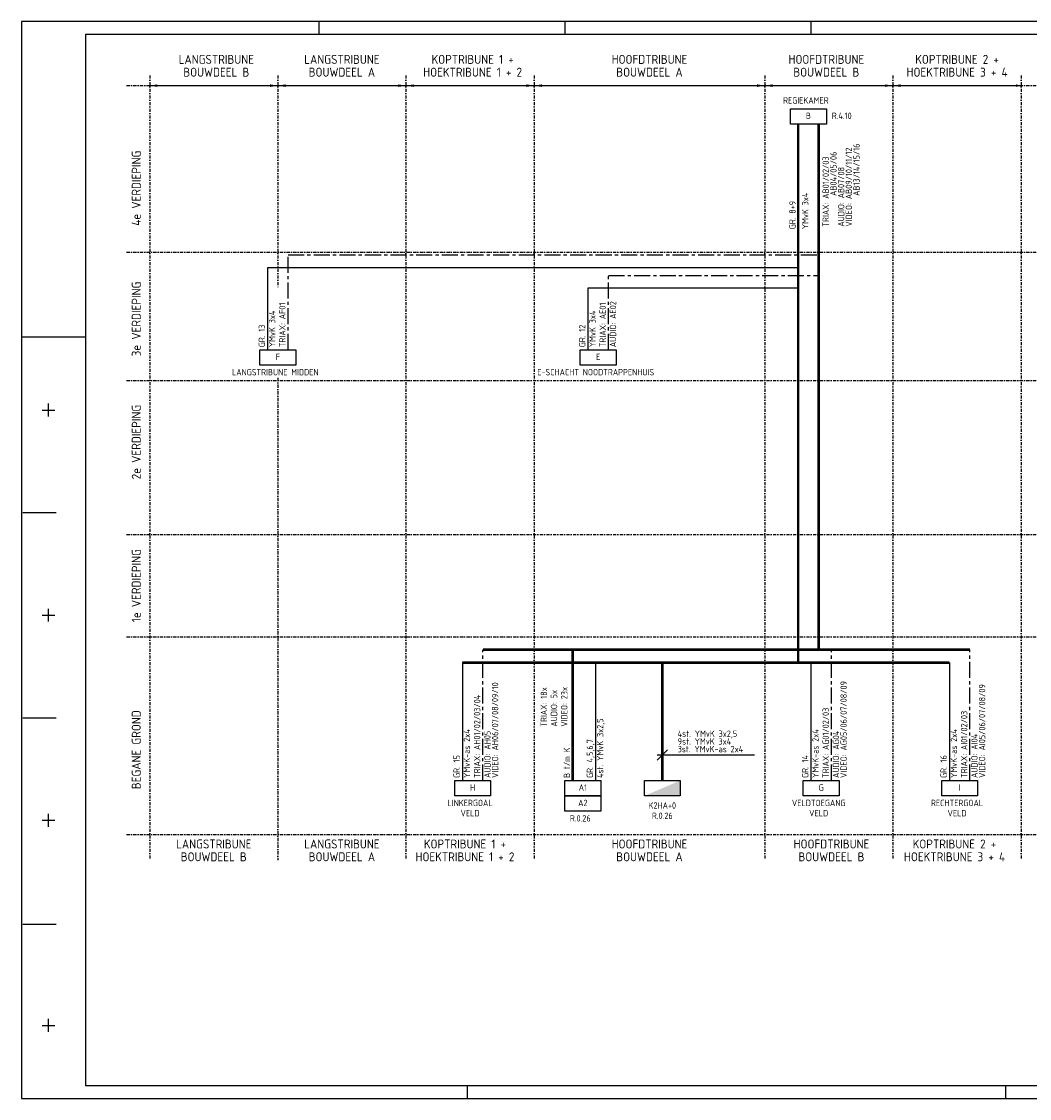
# Model space of a CAD drawing. Extents: x 0 to 594, y 0 to 420.
# Tile 1 of 6: x 0 to 393, y 0 to 420. Entities that reach past the tile are written whole.
import ezdxf
from ezdxf.enums import TextEntityAlignment as Align

# ---------------------------------------------------------------- set-up
doc = ezdxf.new("R2010")
doc.units = 0
doc.header["$LTSCALE"] = 5
doc.header["$MEASUREMENT"] = 0
doc.header["$PDMODE"] = 1
doc.linetypes.add('CENTER', pattern=[2, 1.25, -0.25, 0.25, -0.25])
doc.linetypes.add('DASHDOT2', pattern=[0.5, 0.25, -0.125, 0, -0.125])
doc.layers.get('0').update_dxf_attribs({"linetype": 'CONTINUOUS'})
for name, color, linetype in [('19', 7, 'CONTINUOUS'), ('E--L$2A-_KADER', 7, 'CONTINUOUS'), ('E--L6412_OPROEP24V', 3, 'CONTINUOUS')]:
    doc.layers.add(name, color=color, linetype=linetype)
doc.styles.add('ISO', font='isocp.shx')

# ---------------------------------------------------------------- blocks, each defined once
blk = doc.blocks.new('A2')
at = {"layer": 'E--L$2A-_KADER', "color": 2}
for p, q in [((594, 420), (0, 420)), ((0, 420), (0, 0)), ((116, 420), (116, 415)), ((212, 420), (212, 415)), ((308, 420), (308, 415)), ((0, 297), (25, 297)), ((10.5, 266), (10.5, 271)), ((8, 268.5), (13, 268.5)), ((0.5, 228.5), (13.5, 228.5)), ((10.5, 186), (10.5, 191)), ((8, 188.5), (13, 188.5)), ((0.5, 148.5), (13.5, 148.5)), ((10.5, 106), (10.5, 111)), ((8, 108.5), (13, 108.5)), ((0.5, 68), (13.5, 68)), ((10.5, 26), (10.5, 31)), ((8, 28.5), (13, 28.5)), ((174, 0), (174, 5)), ((384, 0), (384, 5)), ((0, 0), (594, 0))]:
    blk.add_line(p, q, dxfattribs=at)
at = {"layer": 'E--L$2A-_KADER', "color": 4}
for p, q in [((589, 415), (25, 415)), ((25, 415), (25, 5)), ((25, 5), (589, 5))]:
    blk.add_line(p, q, dxfattribs=at)
blk = doc.blocks.new('BA16A440')
at = {"layer": 'E--L6412_OPROEP24V'}
blk.add_lwpolyline([(-3.5, 1.5), (3.5, 1.5), (3.5, -1.5), (-3.5, -1.5), (-3.5, 1.5)], dxfattribs=at)

msp = doc.modelspace()

# ---------------------------------------------------------------- linework, layer by layer
at = {"color": 1, "linetype": 'DASHDOT2'}
for p, q in [((50, 399), (50, 93)), ((100, 399), (100, 316)), ((150, 399), (150, 93)), ((200, 399), (200, 93)), ((290, 399), (290, 93)), ((340, 399), (340, 93)), ((390, 399), (390, 93)), ((41, 395), (397, 395)), ((41, 330), (397, 330)), ((41, 280), (397, 280)), ((100, 281), (100, 93)), ((41, 220), (397, 220)), ((41, 180), (397, 180)), ((41, 103), (397, 103))]:
    msp.add_line(p, q, dxfattribs=at)
at = {"linetype": 'CONTINUOUS'}
msp.add_line((50, 395), (390, 395), dxfattribs=at)
for points in [[(50, 395, 0, 1, 0), (53, 395, 1, 1, 0)], [(100, 395, 0, 1, 0), (97, 395, 1, 1, 0)], [(100, 395, 0, 1, 0), (103, 395, 1, 1, 0)], [(150, 395, 0, 1, 0), (147, 395, 1, 1, 0)], [(150, 395, 0, 1, 0), (153, 395, 1, 1, 0)], [(200, 395, 0, 1, 0), (197, 395, 1, 1, 0)], [(200, 395, 0, 1, 0), (203, 395, 1, 1, 0)], [(290, 395, 0, 1, 0), (287, 395, 1, 1, 0)], [(290, 395, 0, 1, 0), (293, 395, 1, 1, 0)], [(340, 395, 0, 1, 0), (337, 395, 1, 1, 0)], [(340, 395, 0, 1, 0), (343, 395, 1, 1, 0)], [(390, 395, 0, 1, 0), (388, 395, 1, 1, 0)]]:
    msp.add_lwpolyline(points, format="xyseb")
msp.add_point((55, 125))
at = {"layer": 'E--L6412_OPROEP24V', "color": 3, "linetype": 'CENTER'}
for p, q in [((104, 329), (311, 329)), ((104, 292), (104, 329)), ((229, 292), (229, 321)), ((229, 321), (311, 321)), ((180, 124), (180, 175)), ((316, 124), (316, 175)), ((370, 124), (370, 175))]:
    msp.add_line(p, q, dxfattribs=at)
at = {"layer": 'E--L6412_OPROEP24V', "color": 3}
for p, q in [((96, 324), (96, 292)), ((303, 324), (96, 324)), ((221, 316), (221, 292)), ((303, 316), (221, 316)), ((172, 170), (172, 124)), ((224, 170), (224, 124)), ((308, 170), (308, 124)), ((362, 170), (362, 124))]:
    msp.add_line(p, q, dxfattribs=at)
at = {"layer": 'E--L6412_OPROEP24V', "color": 1}
for p, q in [((248, 132), (252, 136)), ((248, 134), (286, 134))]:
    msp.add_line(p, q, dxfattribs=at)
at = {"layer": 'E--L6412_OPROEP24V', "color": 3, "const_width": 1}
for points in [[(303, 170), (303, 380)], [(172, 170), (362, 170)], [(250, 124), (250, 170)]]:
    msp.add_lwpolyline(points, dxfattribs=at)
at = {"layer": 'E--L6412_OPROEP24V', "color": 3, "linetype": 'CENTER', "const_width": 1}
for points in [[(311, 380), (311, 175)], [(180, 175), (370, 175)], [(215, 124), (215, 175)]]:
    msp.add_lwpolyline(points, dxfattribs=at)
at = {"layer": 'E--L6412_OPROEP24V', "color": 3}
msp.add_solid([(243, 118), (257, 118), (257, 124)], dxfattribs=at)

# ---------------------------------------------------------------- block references
at = {"layer": '19', "color": 2}
msp.add_blockref('A2', (0, 0), dxfattribs=at)
at = {"layer": 'E--L6412_OPROEP24V', "color": 2, "xscale": 2, "yscale": 2, "zscale": 2}
for p in [(307, 383), (100, 289), (225, 289), (176, 121), (219, 121), (250, 121), (312, 121), (366, 121), (219, 115)]:
    msp.add_blockref('BA16A440', p, dxfattribs=at)

# ---------------------------------------------------------------- texts
at = {"color": 4, "style": 'ISO'}
for s, p in [('LANGSTRIBUNE', (76, 405.25)), ('LANGSTRIBUNE', (125, 405.25)), ('KOPTRIBUNE 1 +', (176, 405.25)), ('HOOFDTRIBUNE', (245, 405.25)), ('HOOFDTRIBUNE', (314, 405.25)), ('KOPTRIBUNE 2 +', (365, 405.25)), ('BOUWDEEL B', (76, 400.25)), ('BOUWDEEL A', (125, 400.25)), ('HOEKTRIBUNE 1 + 2', (176, 400.25)), ('BOUWDEEL A', (245, 400.25)), ('BOUWDEEL B', (314, 400.25)), ('HOEKTRIBUNE 3 + 4', (365, 400.25)), ('LANGSTRIBUNE', (75, 99.25)), ('LANGSTRIBUNE', (125, 99.25)), ('KOPTRIBUNE 1 +', (173, 99.25)), ('HOOFDTRIBUNE', (245, 99.25)), ('HOOFDTRIBUNE', (316, 99.25)), ('KOPTRIBUNE 2 +', (364, 99.25)), ('BOUWDEEL B', (75, 94.25)), ('BOUWDEEL A', (125, 94.25)), ('HOEKTRIBUNE 1 + 2', (173, 94.25)), ('BOUWDEEL A', (245, 94.25)), ('BOUWDEEL B', (316, 94.25)), ('HOEKTRIBUNE 3 + 4', (364, 94.25))]:
    msp.add_text(s, height=3.5, dxfattribs=at).set_placement(p, align=Align.MIDDLE)
for s, p in [('4e VERDIEPING', (44.75, 355)), ('3e VERDIEPING', (44.75, 304)), ('2e VERDIEPING', (44.75, 256)), ('1e VERDIEPING', (44.75, 200)), ('BEGANE GROND', (44.75, 136))]:
    msp.add_text(s, height=3.5, rotation=90, dxfattribs=at).set_placement(p, align=Align.MIDDLE)
at = {"layer": 'E--L6412_OPROEP24V', "color": 2, "style": 'ISO'}
for s, p in [('REGIEKAMER', (306, 388)), ('B', (307, 382)), ('R.4.10', (320, 382)), ('F', (100, 288)), ('E', (225, 288)), ('LANGSTRIBUNE MIDDEN', (99, 282)), ('E-SCHACHT NOODTRAPPENHUIS', (224, 282)), ('H', (176, 120)), ('A1', (219, 120)), ('G', (312, 120)), ('I', (366, 120)), ('LINKERGOAL', (175, 114)), ('A2', (219, 114)), ('K2HA+0', (250, 113)), ('VELDTOEGANG', (311, 114)), ('RECHTERGOAL', (365, 114)), ('VELD', (175, 110)), ('R.0.26', (218, 108)), ('R.0.26', (250, 109)), ('VELD', (311, 110)), ('VELD', (365, 110))]:
    msp.add_text(s, height=2.5, dxfattribs=at).set_placement(p, align=Align.CENTER)
for s, p in [('VIDEO: AB09/10/11/12', (324, 340)), ('AB13/14/15/16', (327, 352)), ('AB04/05/06', (318, 352)), ('TRIAX: AB01/02/03', (315, 340)), ('AUDIO: AB07/08', (321, 340)), ('YMvK 3x4', (307, 339)), ('GR. 8+9', (302, 339)), ('TRIAX: AF01', (103, 293)), ('TRIAX: AE01', (228, 293)), ('AUDIO: AE02', (232, 293)), ('YMvK 3x4', (99, 293)), ('YMvK 3x4', (224, 293)), ('GR. 13', (95, 293)), ('GR. 12', (220, 293)), ('VIDEO: AH06/07/08/09/10', (186, 125)), ('VIDEO: AG05/06/07/08/09', (322, 125)), ('TRIAX: 18x', (205, 145)), ('AUDIO: 5x', (209, 145)), ('VIDEO: 23x', (213, 145)), ('VIDEO: AI05/06/07/08/09', (376, 125)), ('TRIAX: AH01/02/03/04', (179, 125)), ('TRIAX: AG01/02/03', (315, 125)), ('TRIAX: AI01/02/03', (369, 125)), ('4st. YMvK 3x2,5', (227, 125)), ('YMvK-as 2x4', (175, 125)), ('AUDIO: AH05', (183, 125)), ('YMvK-as 2x4', (311, 125)), ('AUDIO: AG04', (319, 125)), ('YMvK-as 2x4', (365, 125)), ('AUDIO: AI04', (373, 125)), ('GR. 4,5,6,7', (223, 125)), ('GR. 15', (171, 125)), ('B t/m K', (214, 125)), ('GR. 14', (307, 125)), ('GR. 16', (361, 125))]:
    msp.add_text(s, height=2.5, rotation=90, dxfattribs=at).set_placement(p)
for s, p in [('4st. YMvK 3x2,5', (256, 141)), ('9st. YMvK 3x4', (256, 138)), ('3st. YMvK-as 2x4', (256, 135))]:
    msp.add_text(s, height=2.5, dxfattribs=at).set_placement(p)

doc.saveas('drawing.dxf')
